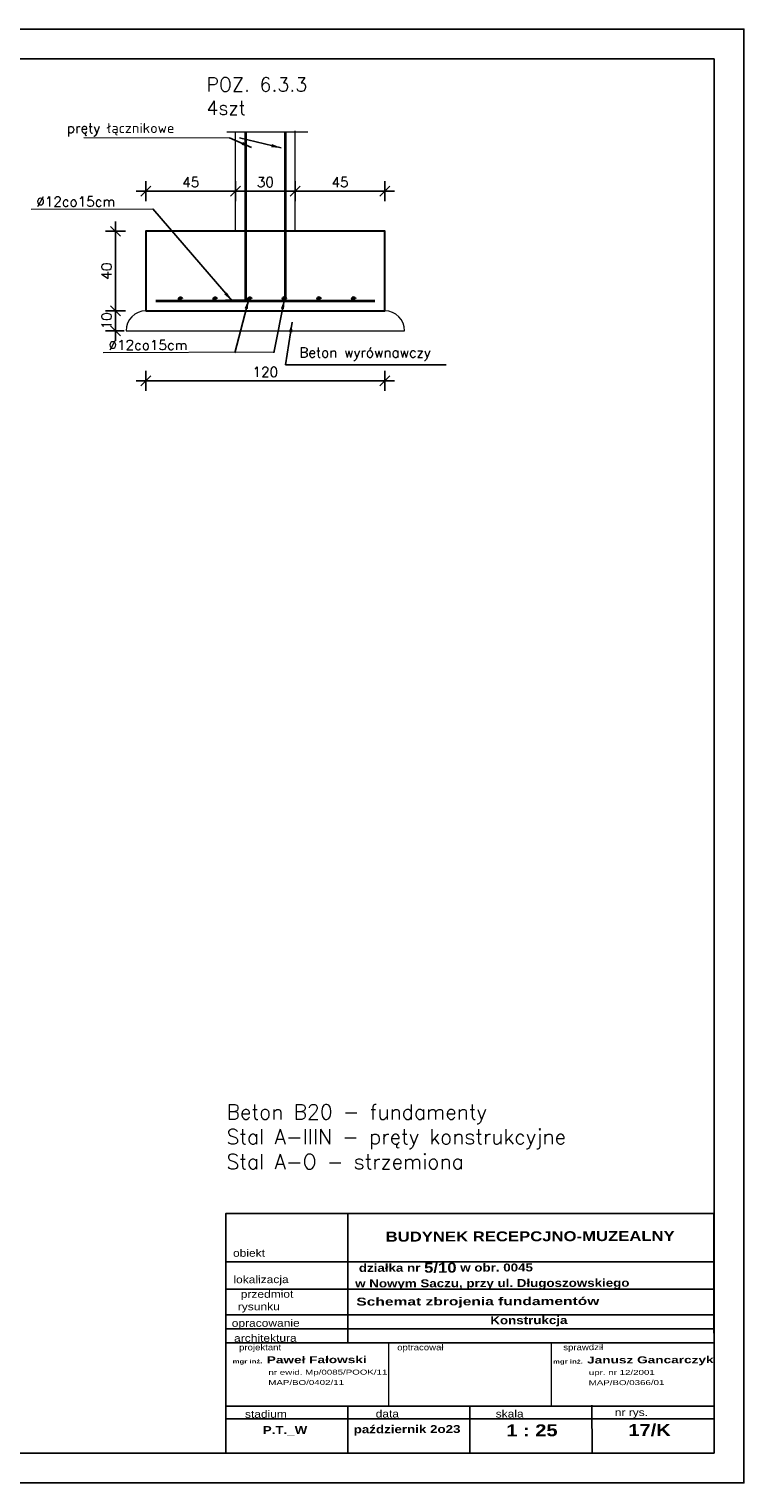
# Model space of a CAD drawing. Extents: x -19 to 9300416, y -12 to 10688993.
# Tile 48 of 106: x 4615369 to 4615729, y 5313450 to 5314181. Entities that reach past the tile are written whole.
import ezdxf

# ---------------------------------------------------------------- set-up
doc = ezdxf.new("R2010")
doc.units = 0
doc.header["$MEASUREMENT"] = 0
doc.layers.add('1', color=7, linetype='Continuous')
doc.layers.add('OPIS', color=7, linetype='Continuous')
for name, color, linetype, lineweight in [('bonie', 9, 'Continuous', 5), ('K-SCIANY CIENKI', 163, 'Continuous', 30), ('K-STAL', 114, 'Continuous', 50), ('K-STAL CIENKI', 92, 'Continuous', 35), ('K-WIDOK', 45, 'Continuous', 20), ('K-WYMIARY', 7, 'Continuous', 15)]:
    doc.layers.add(name, color=color, linetype=linetype, lineweight=lineweight)
doc.styles.add('ARIAL', font='arial.ttf', dxfattribs={"height": 10})
doc.styles.add('ARIAL_WYM50', font='arial.ttf', dxfattribs={"height": 15})
doc.styles.add('courier', font='stylu.ttf')
doc.styles.add('Simplex', font='simplex.shx')
doc.dimstyles.new('1do20', dxfattribs={"dimscale": 2, "dimtxt": 2.5, "dimasz": 2.5, "dimexe": 2.5, "dimexo": 0.5, "dimgap": 1, "dimtad": 1, "dimdec": 1, "dimrnd": 0.5, "dimzin": 12, "dimdsep": 46, "dimtxsty": 'Simplex', "dimblk": 'OBLIQUE', "dimcen": 0.5, "dimdle": 2.5, "dimclrd": 256, "dimclre": 256, "dimclrt": 256, "dimadec": 1, "dimazin": 3, "dimtfac": 1, "dimtdec": 1, "dimtix": 1, "dimtmove": 0, "dimatfit": 3, "dimfxl": 0, "dimtolj": 1, "dimtzin": 0, "dimarcsym": 0})

# ---------------------------------------------------------------- blocks, each defined once
blk = doc.blocks.new('_Oblique')
at = {"color": 0, "linetype": 'ByBlock', "lineweight": -2}
blk.add_line((-0.5, -0.5), (0.5, 0.5), dxfattribs=at)
blk = doc.blocks.new('*D1967')
at = {"layer": 'Defpoints', "color": 0, "lineweight": 0}
for p in [(4615428.01, 5314079.34), (4615412.75, 5314039.34), (4615428.01, 5314039.34)]:
    blk.add_point(p, dxfattribs=at)
at = {"layer": 'K-WYMIARY', "lineweight": -2}
for p, q in [((4615417.75, 5314079.34), (4615407.75, 5314079.34)), ((4615412.75, 5314084.34), (4615412.75, 5314034.34)), ((4615417.75, 5314039.34), (4615407.75, 5314039.34))]:
    blk.add_line(p, q, dxfattribs=at)
at = {"layer": 'K-WYMIARY', "lineweight": -2, "xscale": 5, "yscale": 5, "zscale": 5}
for p, rotation in [((4615412.75, 5314079.34), 90), ((4615412.75, 5314039.34), 270)]:
    blk.add_blockref('_Oblique', p, dxfattribs=dict(at, rotation=rotation))
at = {"layer": 'K-WYMIARY', "insert": (4615408.25, 5314059.34), "char_height": 5, "attachment_point": 5, "rotation": 90, "style": 'Simplex'}
blk.add_mtext('\\A1;40', dxfattribs=at)
blk = doc.blocks.new('*D1968')
at = {"layer": 'Defpoints', "color": 0, "lineweight": 0}
for p in [(4615428.01, 5314039.34), (4615412.75, 5314029.34), (4615418.01, 5314029.34)]:
    blk.add_point(p, dxfattribs=at)
at = {"layer": 'K-WYMIARY', "lineweight": -2}
for p, q in [((4615412.75, 5314039.34), (4615412.75, 5314044.34)), ((4615417.75, 5314039.34), (4615407.75, 5314039.34)), ((4615412.75, 5314039.34), (4615412.75, 5314029.34)), ((4615417.01, 5314029.34), (4615407.75, 5314029.34)), ((4615412.75, 5314029.34), (4615412.75, 5314024.34))]:
    blk.add_line(p, q, dxfattribs=at)
at = {"layer": 'K-WYMIARY', "lineweight": -2, "xscale": 5, "yscale": 5, "zscale": 5}
for p, rotation in [((4615412.75, 5314039.34), 270), ((4615412.75, 5314029.34), 90)]:
    blk.add_blockref('_Oblique', p, dxfattribs=dict(at, rotation=rotation))
at = {"layer": 'K-WYMIARY', "insert": (4615408.25, 5314034.34), "char_height": 5, "attachment_point": 5, "rotation": 90, "style": 'Simplex'}
blk.add_mtext('\\A1;10', dxfattribs=at)
blk = doc.blocks.new('*D1969')
at = {"layer": 'Defpoints', "color": 0, "lineweight": 0}
for p in [(4615428.01, 5314039.34), (4615547.99, 5314039.34), (4615547.99, 5314004.13)]:
    blk.add_point(p, dxfattribs=at)
at = {"layer": 'K-WYMIARY', "lineweight": -2}
for p, q in [((4615428.01, 5314009.13), (4615428.01, 5313999.13)), ((4615547.99, 5314009.13), (4615547.99, 5313999.13)), ((4615423.01, 5314004.13), (4615552.99, 5314004.13))]:
    blk.add_line(p, q, dxfattribs=at)
at = {"layer": 'K-WYMIARY', "lineweight": -2, "xscale": 5, "yscale": 5, "zscale": 5, "rotation": 180}
blk.add_blockref('_Oblique', (4615428.01, 5314004.13), dxfattribs=at)
at = {"layer": 'K-WYMIARY', "lineweight": -2, "xscale": 5, "yscale": 5, "zscale": 5}
blk.add_blockref('_Oblique', (4615547.99, 5314004.13), dxfattribs=at)
at = {"layer": 'K-WYMIARY', "insert": (4615488, 5314008.63), "char_height": 5, "attachment_point": 5, "style": 'Simplex'}
blk.add_mtext('\\A1;120', dxfattribs=at)
blk = doc.blocks.new('*D1970')
at = {"layer": 'Defpoints', "color": 0, "lineweight": 0}
for p in [(4615473.01, 5314099.57), (4615428.01, 5314079.34), (4615473.01, 5314079.34)]:
    blk.add_point(p, dxfattribs=at)
at = {"layer": 'K-WYMIARY', "lineweight": -2}
for p, q in [((4615423.01, 5314099.57), (4615478.01, 5314099.57)), ((4615428.01, 5314094.57), (4615428.01, 5314104.57)), ((4615473.01, 5314094.57), (4615473.01, 5314104.57))]:
    blk.add_line(p, q, dxfattribs=at)
at = {"layer": 'K-WYMIARY', "lineweight": -2, "xscale": 5, "yscale": 5, "zscale": 5, "rotation": 180}
blk.add_blockref('_Oblique', (4615428.01, 5314099.57), dxfattribs=at)
at = {"layer": 'K-WYMIARY', "lineweight": -2, "xscale": 5, "yscale": 5, "zscale": 5}
blk.add_blockref('_Oblique', (4615473.01, 5314099.57), dxfattribs=at)
at = {"layer": 'K-WYMIARY', "insert": (4615450.51, 5314104.07), "char_height": 5, "attachment_point": 5, "style": 'Simplex'}
blk.add_mtext('\\A1;45', dxfattribs=at)
blk = doc.blocks.new('*D1971')
at = {"layer": 'Defpoints', "color": 0, "lineweight": 0}
for p in [(4615503.04, 5314099.57), (4615473.01, 5314079.34), (4615503.04, 5314079.83)]:
    blk.add_point(p, dxfattribs=at)
at = {"layer": 'K-WYMIARY', "lineweight": -2}
for p, q in [((4615468.01, 5314099.57), (4615508.04, 5314099.57)), ((4615473.01, 5314094.57), (4615473.01, 5314104.57)), ((4615503.04, 5314094.57), (4615503.04, 5314104.57))]:
    blk.add_line(p, q, dxfattribs=at)
at = {"layer": 'K-WYMIARY', "lineweight": -2, "xscale": 5, "yscale": 5, "zscale": 5, "rotation": 180}
blk.add_blockref('_Oblique', (4615473.01, 5314099.57), dxfattribs=at)
at = {"layer": 'K-WYMIARY', "lineweight": -2, "xscale": 5, "yscale": 5, "zscale": 5}
blk.add_blockref('_Oblique', (4615503.04, 5314099.57), dxfattribs=at)
at = {"layer": 'K-WYMIARY', "insert": (4615488.03, 5314104.07), "char_height": 5, "attachment_point": 5, "style": 'Simplex'}
blk.add_mtext('\\A1;30', dxfattribs=at)
blk = doc.blocks.new('*D1972')
at = {"layer": 'Defpoints', "color": 0, "lineweight": 0}
for p in [(4615547.99, 5314099.57), (4615503.04, 5314079.83), (4615547.99, 5314079.34)]:
    blk.add_point(p, dxfattribs=at)
at = {"layer": 'K-WYMIARY', "lineweight": -2}
for p, q in [((4615498.04, 5314099.57), (4615552.99, 5314099.57)), ((4615503.04, 5314094.57), (4615503.04, 5314104.57)), ((4615547.99, 5314094.57), (4615547.99, 5314104.57))]:
    blk.add_line(p, q, dxfattribs=at)
at = {"layer": 'K-WYMIARY', "lineweight": -2, "xscale": 5, "yscale": 5, "zscale": 5, "rotation": 180}
blk.add_blockref('_Oblique', (4615503.04, 5314099.57), dxfattribs=at)
at = {"layer": 'K-WYMIARY', "lineweight": -2, "xscale": 5, "yscale": 5, "zscale": 5}
blk.add_blockref('_Oblique', (4615547.99, 5314099.57), dxfattribs=at)
at = {"layer": 'K-WYMIARY', "insert": (4615525.52, 5314104.07), "char_height": 5, "attachment_point": 5, "style": 'Simplex'}
blk.add_mtext('\\A1;45', dxfattribs=at)

msp = doc.modelspace()

# ---------------------------------------------------------------- linework, layer by layer
at = {"lineweight": 0, "ltscale": 40}
for p, q in [((4615549.91, 5313520.45), (4615549.91, 5313488.71)), ((4615631.63, 5313520.45), (4615631.63, 5313488.71))]:
    msp.add_line(p, q, dxfattribs=at)
at = {"ltscale": 40}
for points in [[(4614693.56, 5313450.03), (4615728.51, 5313450.03), (4615728.51, 5314181.03), (4614693.56, 5314181.03)], [(4614747.31, 5313465.03), (4615713.51, 5313465.03), (4615713.51, 5314166.03), (4614747.31, 5314166.03)]]:
    msp.add_lwpolyline(points, close=True, dxfattribs=at)
at = {"lineweight": 0, "ltscale": 40}
for p in [(4615549.91, 5313520.45), (4615631.64, 5313520.45)]:
    msp.add_point(p, dxfattribs=at)
at = {"layer": 'bonie'}
msp.add_line((4615418.01, 5314029.34), (4615558.01, 5314029.34), dxfattribs=at)
for centre, start, end in [((4615428.01, 5314029.34), 90, 180), ((4615547.99, 5314029.34), 0, 90)]:
    msp.add_arc(centre, 10, start, end, dxfattribs=at)
at = {"layer": 'K-SCIANY CIENKI'}
msp.add_lwpolyline([(4615428.01, 5314039.34), (4615547.99, 5314039.34), (4615547.99, 5314079.34), (4615428.01, 5314079.34)], close=True, dxfattribs=at)
at = {"layer": 'K-STAL'}
for centre in [(4615445.39, 5314045.27), (4615462.8, 5314045.27), (4615480.2, 5314045.27), (4615497.6, 5314045.27), (4615515, 5314045.27), (4615532.41, 5314045.27)]:
    msp.add_circle(centre, 0.56, dxfattribs=at)
at = {"layer": 'K-STAL CIENKI'}
msp.add_line((4615433.01, 5314044.34), (4615542.99, 5314044.34), dxfattribs=at)
for points in [[(4615478.01, 5314129.25), (4615478.01, 5314044.34), (4615468.01, 5314044.34)], [(4615498.01, 5314129.25), (4615498.01, 5314044.34), (4615508.01, 5314044.34)]]:
    msp.add_lwpolyline(points, dxfattribs=at)
at = {"layer": 'K-WIDOK'}
for p, q in [((4615468.73, 5314129.34), (4615509.41, 5314129.34)), ((4615473.01, 5314079.34), (4615473.01, 5314129.34)), ((4615503.04, 5314079.83), (4615503.04, 5314129.83))]:
    msp.add_line(p, q, dxfattribs=at)
at = {"layer": 'K-WYMIARY'}
for p, q in [((4615396.75, 5314126.47), (4615469.95, 5314126.39)), ((4615370.25, 5314090.45), (4615431.52, 5314090.67)), ((4615406.55, 5314018.37), (4615492.39, 5314018.77))]:
    msp.add_line(p, q, dxfattribs=at)
at = {"layer": 'OPIS'}
for p, q in [((4615529.49, 5313585.46), (4615529.4, 5313520.45)), ((4615713.19, 5313561.24), (4615468.2, 5313561.24)), ((4615713.27, 5313561.24), (4615468.28, 5313561.24)), ((4615713.3, 5313547.43), (4615468.32, 5313547.43)), ((4615713.34, 5313534.51), (4615468.35, 5313534.51)), ((4615713.36, 5313527.49), (4615468.37, 5313527.49)), ((4615713.38, 5313520.45), (4615468.18, 5313520.45)), ((4615713.44, 5313488.71), (4615468.45, 5313488.71)), ((4615529.46, 5313488.88), (4615529.53, 5313465.2)), ((4615590.71, 5313488.71), (4615590.85, 5313465.36)), ((4615652.12, 5313489.21), (4615652.18, 5313465.53)), ((4615713.46, 5313482.26), (4615468.47, 5313482.26))]:
    msp.add_line(p, q, dxfattribs=at)
msp.add_lwpolyline([(4615468.2, 5313465.03), (4615713.51, 5313465.03), (4615713.46, 5313585.46), (4615468.15, 5313585.46)], close=True, dxfattribs=at)

# ---------------------------------------------------------------- texts
at = {"layer": '1', "insert": (4615641.88, 5313554.15), "char_height": 4, "width": 221.1936, "attachment_point": 5, "rotation": 0.15445, "style": 'ARIAL_WYM50'}
msp.add_mtext('\\A1;\\pxql;{\\W1.2;\\fArial|b1|i0|c238|p34;  działka nr \\H1.25x;5/10\\H0.8x; w obr. 0045\\P w Nowym Saczu, przy ul. Długoszowskiego }', dxfattribs=at)
at = {"layer": 'K-WYMIARY', "style": 'Simplex'}
for s, insert, char_height, attachment_point in [('POZ. 6.3.3\\P4szt', (4615458.37, 5314137.99), 7, 7), ('pręty łącznikowe               ', (4615388.27, 5314130.43), 5, 4), ('%%C12co15cm                ', (4615372.92, 5314094.27), 5, 4), ('%%C12co15cm                ', (4615409.22, 5314022.19), 5, 4), ('Beton wyrównawczy', (4615505.13, 5314014.27), 5, 7), ('Beton B20 - fundamenty\\PStal A-IIIN - pręty konstrukcyjne\\PStal A-O - strzemiona', (4615468.47, 5313607.83), 7.5, 7)]:
    msp.add_mtext(s, dxfattribs=dict(at, insert=insert, char_height=char_height, attachment_point=attachment_point))
at = {"layer": 'OPIS', "rotation": 0.15445}
for s, insert, char_height, width, attachment_point, style in [('{\\W1.2;\\fArial|b1|i0|c238|p34; BUDYNEK RECEPCJNO-MUZEALNY}', (4615619.94, 5313574), 5, 194.3959, 5, 'ARIAL_WYM50'), ('{\\fEuphemia|b0|i0|c0|p34;\\W1.2;obiekt}', (4615479.79, 5313565.59), 3.75, 177.7517, 5, 'ARIAL_WYM50'), ('{\\fEuphemia|b0|i0|c0|p34;\\W1.2;lokalizacja}', (4615485.84, 5313551.78), 3.75, 177.7517, 5, 'ARIAL_WYM50'), ('{\\fEuphemia|b0|i0|c0|p34;\\W1.2;     przedmiot\\Prysunku}', (4615484.7, 5313541.29), 3.75, 177.7517, 5, 'ARIAL_WYM50'), ('{\\W1.4;\\fArial|b1|i0|c238|p34;\\C0;Schemat zbrojenia fundamentów}', (4615533.73, 5313543.19), 4, 183.9809, 1, 'ARIAL'), ('{\\fEuphemia|b0|i0|c0|p34;\\W1.2;opracowanie}', (4615488.2, 5313529.85), 3.75, 177.7517, 5, 'ARIAL_WYM50'), ('{\\fArial|b1|i0|c238|p34;\\W1.2;Konstrukcja}', (4615620.44, 5313531.25), 4, 177.7517, 5, 'ARIAL_WYM50'), ('{\\fEuphemia|b0|i0|c0|p34;\\W1.2;architektura}', (4615488.03, 5313522.81), 3.75, 177.7517, 5, 'ARIAL_WYM50'), ('{\\W1.2;\\FEuphemia|c0;projektant}', (4615485.38, 5313517.75), 3, 177.7517, 5, 'ARIAL_WYM50'), ('{\\W1.2;\\FEuphemia|c0;optracował}', (4615565.91, 5313517.75), 3, 177.7517, 5, 'ARIAL_WYM50'), ('{\\W1.2;\\FEuphemia|c0;sprawdził}', (4615647.76, 5313517.82), 3, 177.7517, 5, 'ARIAL_WYM50'), ('{\\W1.4;\\fArial|b1|i0|c238|p34;\\H0.444444x;mgr inż.  \\H1.750002x;Paweł Fałowski}', (4615471.55, 5313513.62), 4.5, 185.7721, 1, 'courier'), ('{\\W1.4;\\fArial|b1|i0|c238|p34;\\H0.444444x;mgr inż.  \\H1.750002x;Janusz Gancarczyk}', (4615632.55, 5313513.54), 4.5, 185.7721, 1, 'courier'), ('{\\W1.4;\\fArial|b0|i0|c238|p34;nr ewid. Mp/0085/POOK/11}', (4615489.55, 5313506.87), 2.5, 185.7721, 1, 'courier'), ('{\\W1.4;\\fArial|b0|i0|c238|p34;MAP/BO/0402/11}', (4615489.5, 5313501.73), 2.5, 185.7721, 1, 'courier'), ('{\\W1.4;\\fArial|b0|i0|c238|p34;upr. nr 12/2001}', (4615650.55, 5313506.79), 2.5, 185.7721, 1, 'courier'), ('{\\W1.4;\\fArial|b0|i0|c238|p34;MAP/BO/0366/01}', (4615650.5, 5313501.66), 2.5, 185.7721, 1, 'courier'), ('{\\fEuphemia|b0|i0|c0|p34;\\W1.2;stadium}', (4615488.3, 5313484.62), 3.75, 177.7517, 5, 'ARIAL_WYM50'), ('{\\fEuphemia|b0|i0|c0|p34;\\W1.2;data}', (4615549.31, 5313484.78), 3.75, 177.7517, 5, 'ARIAL_WYM50'), ('{\\fEuphemia|b0|i0|c0|p34;\\W1.2;skala}', (4615610.79, 5313484.78), 3.75, 177.7517, 5, 'ARIAL_WYM50'), ('{\\fEuphemia|b0|i0|c0|p34;\\W1.2;nr rys.}', (4615671.96, 5313484.95), 3.75, 177.7517, 5, 'ARIAL_WYM50'), ('{\\W1.2;\\fArial|b1|i0|c238|p34;P.T._W}', (4615497.91, 5313476.29), 4, 177.7517, 5, 'ARIAL_WYM50'), ('{\\W1.2;\\fArial|b1|i0|c238|p34;październik 2o23}', (4615559.24, 5313476.46), 4, 177.7517, 5, 'ARIAL_WYM50'), ('{\\fArial|b1|i0|c238|p34;\\W1.2;\\C0;1 : 25}', (4615609.13, 5313479.44), 6, 183.9809, 1, 'ARIAL'), ('{\\fArial|b1|i0|c238|p34;\\W1.2;\\C0;17/K}', (4615670.46, 5313479.61), 6, 183.9809, 1, 'ARIAL')]:
    msp.add_mtext(s, dxfattribs=dict(at, insert=insert, char_height=char_height, width=width, attachment_point=attachment_point, style=style))

# ---------------------------------------------------------------- dimensions: what is measured, and where the dimension line sits
at = {"layer": 'K-WYMIARY'}
for base, p1, p2, picture, middle in [((4615473.01, 5314099.57), (4615428.01, 5314079.34), (4615473.01, 5314079.34), '*D1970', (4615450.51, 5314104.07)), ((4615503.04, 5314099.57), (4615473.01, 5314079.34), (4615503.04, 5314079.83), '*D1971', (4615488.03, 5314104.07)), ((4615547.9899, 5314099.5707), (4615503.043, 5314079.8256), (4615547.9899, 5314079.3394), '*D1972', (4615525.5164, 5314104.0707)), ((4615547.99, 5314004.13), (4615428.01, 5314039.34), (4615547.99, 5314039.34), '*D1969', (4615488, 5314008.63))]:
    dim = msp.add_linear_dim(base=base, p1=p1, p2=p2, dimstyle='1do20', dxfattribs=at)
    dim.commit()
    dim.dimension.update_dxf_attribs({"geometry": picture, "text_midpoint": middle})
dim = msp.add_linear_dim(base=(4615412.75, 5314039.34), p1=(4615428.01, 5314079.34), p2=(4615428.01, 5314039.34), angle=90, dimstyle='1do20', dxfattribs=at)
dim.commit()
dim.dimension.update_dxf_attribs({"geometry": '*D1967', "text_midpoint": (4615408.25, 5314059.34)})
dim = msp.add_linear_dim(base=(4615412.75, 5314029.34), p1=(4615428.01, 5314039.34), p2=(4615418.01, 5314029.34), angle=90, dimstyle='1do20', override={"dimtmove": 1}, dxfattribs=at)
dim.commit()
dim.dimension.update_dxf_attribs({"geometry": '*D1968', "text_midpoint": (4615408.25, 5314034.34)})

# ---------------------------------------------------------------- leaders
for points in [[(4615481.01, 5314121.57), (4615469.95, 5314126.39)], [(4615496.01, 5314121.27), (4615474.95, 5314126.39)], [(4615471.3, 5314044.34), (4615431.52, 5314090.67)], [(4615479.64, 5314045.29), (4615472.71, 5314018.26)], [(4615497.6, 5314045.29), (4615492.27, 5314018.19)]]:
    msp.add_leader(points, dimstyle='1do20', override={"dimgap": 1, "dimtad": 1}, dxfattribs=at)
at = {"layer": 'K-WYMIARY', "annotation_type": 0, "has_hookline": 1, "hookline_direction": 0, "text_width": 73.81}
msp.add_leader([(4615501.46, 5314033.64), (4615498.13, 5314012.27), (4615503.13, 5314012.27)], dimstyle='1do20', override={"dimgap": 1, "dimtad": 1}, dxfattribs=at)

doc.saveas('drawing.dxf')
